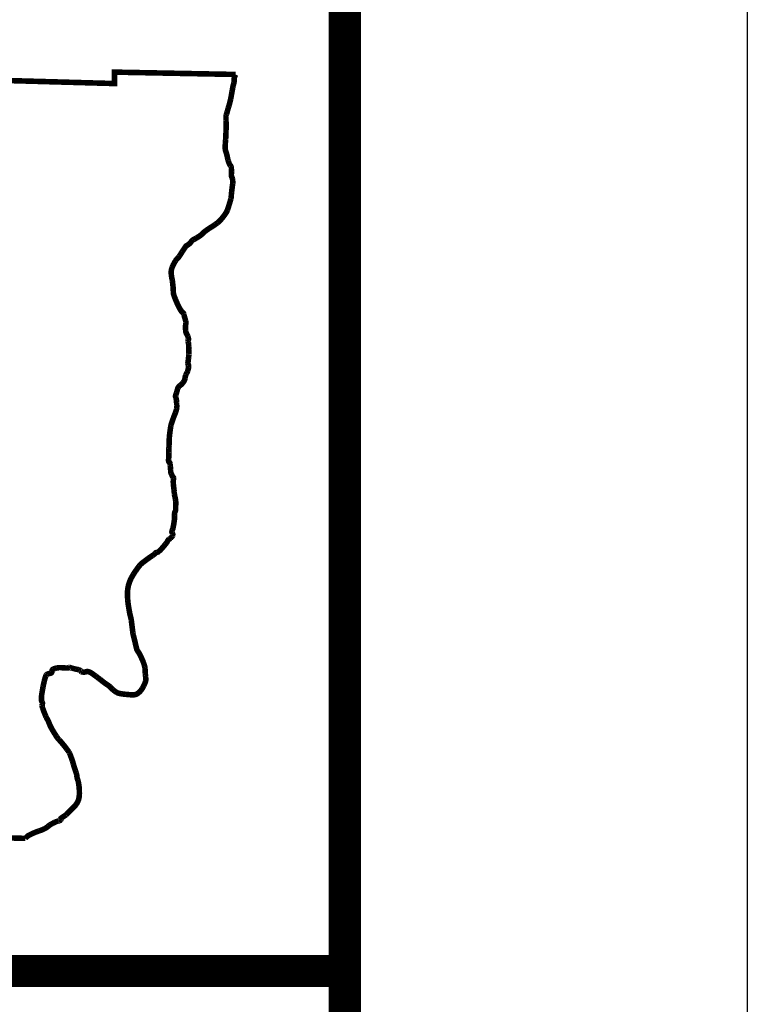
# Model space of a CAD drawing. Extents: x 0.5 to 9, y 0.5 to 11.5.
# Tile 138 of 139: x 8.1 to 9, y 1.7 to 2.9. Entities that reach past the tile are written whole.
import ezdxf

# ---------------------------------------------------------------- set-up
doc = ezdxf.new("R2010")
doc.units = 0
doc.header["$MEASUREMENT"] = 0
doc.layers.get('DEFPOINTS').update_dxf_attribs({"linetype": 'CONTINUOUS'})
doc.layers.add('BELMONT-BORDER', color=5, linetype='CONTINUOUS')
doc.layers.add('BORDER', color=7, linetype='CONTINUOUS')

msp = doc.modelspace()

# ---------------------------------------------------------------- linework, layer by layer
at = {"layer": 'BELMONT-BORDER', "color": 5, "const_width": 0.00691}
for points in [[(7.1224, 1.9452), (7.1312, 2.8806), (7.3985, 2.8832), (7.3986, 2.8731), (8.2139, 2.8502), (8.2139, 2.8644), (8.3643, 2.8615)], [(7.1224, 1.9452), (7.3825, 1.9413), (7.3824, 1.9378), (7.6414, 1.9306), (7.6412, 1.9255), (8.1029, 1.9116)]]:
    msp.add_lwpolyline(points, dxfattribs=at)
msp.add_lwpolyline([(8.1029, 1.9116, -0.027189), (8.1059, 1.9145, -0.060647), (8.1074, 1.9155, -0.007673), (8.1128, 1.9181, -0.014718), (8.1157, 1.9193, -0.01568), (8.1204, 1.921, 0.021974), (8.1237, 1.9222, 0.01914), (8.1266, 1.9236, 0.020163), (8.1293, 1.9251, 0.046901), (8.1316, 1.9269, -0.048228), (8.1339, 1.9286, -0.015167), (8.1363, 1.9299, -0.012679), (8.1391, 1.9314, -0.013663), (8.1419, 1.9326, -0.02138), (8.1437, 1.9332, -0.05534), (8.1444, 1.9334, 0.045428), (8.1454, 1.9335, 0.087345), (8.1462, 1.9339, 0.072786), (8.1471, 1.9347, 0.307094), (8.1471, 1.9358, -0.385597), (8.1473, 1.9367, -0.016554), (8.1484, 1.9374, 0.011553), (8.1499, 1.9384, 0.001763), (8.1534, 1.9408, 0.027016), (8.1537, 1.941, 0.025438), (8.1546, 1.9419, -0.007654), (8.1578, 1.9452, -0.004), (8.1611, 1.9484, 0.004594), (8.1639, 1.9512, 0.031836), (8.1652, 1.9527, 0.019596), (8.1671, 1.9554, 0.056805), (8.1687, 1.9585, 0.048954), (8.1697, 1.9624, 0.021759), (8.1701, 1.9662, 0.026031), (8.1701, 1.9694, 0.009518), (8.1699, 1.974, 0.014651), (8.1696, 1.9769, 0.009366), (8.1691, 1.9802, 0.013206), (8.1686, 1.9826, 0.03267), (8.168, 1.9847, -0.03167), (8.1673, 1.9869, -0.053113), (8.167, 1.9893, 0.071277), (8.1667, 1.9911, 0.011456), (8.1661, 1.9931, -0.009952), (8.1653, 1.9955, -0.000593), (8.1641, 1.9993, -0.001234), (8.1635, 2.0011, -0.007027), (8.1626, 2.0041, 0.008364), (8.1617, 2.0072, 0.009438), (8.1613, 2.0084, 0.002424), (8.1597, 2.013, 0.008591), (8.1582, 2.0169, 0.024998), (8.1576, 2.0181, 0.029593), (8.1571, 2.0191, 0.009561), (8.1551, 2.0218, 0.00659), (8.1521, 2.0258, 0.005725), (8.1484, 2.0303, 0.025418), (8.145, 2.0341, -0.041201), (8.1429, 2.0365, -0.010334), (8.1417, 2.0383, -0.006004), (8.1396, 2.0415, -0.002577), (8.1376, 2.0448, -0.005027), (8.1366, 2.0465, -0.010778), (8.1356, 2.0483, -0.006755), (8.1341, 2.0512, -0.026193), (8.1327, 2.0544, 0.024118), (8.1312, 2.058, 0.024659), (8.1299, 2.0604, -0.029474), (8.1288, 2.0624, -0.01329), (8.1282, 2.0639, -0.003619), (8.126, 2.0694, -0.008941), (8.1242, 2.0744, -0.035451), (8.1239, 2.0757, -0.047726), (8.1238, 2.0764, -0.028194), (8.1239, 2.0777, -0.050767), (8.124, 2.0783, 0.043429), (8.1242, 2.0791, 0.169461), (8.1238, 2.0812, -0.125602), (8.123, 2.0838, -0.023889), (8.1231, 2.0884, -0.025191), (8.1237, 2.0928, -0.002566), (8.1247, 2.0984, -0.005897), (8.1251, 2.1008, -0.002521), (8.1256, 2.1031, -0.001587), (8.1264, 2.1068, -0.014498), (8.1275, 2.1108, -0.019211), (8.1285, 2.1138, -0.045025), (8.1289, 2.1148, -0.074498), (8.1294, 2.1154, -0.091847), (8.13, 2.1157, -0.024989), (8.1324, 2.1165, -0.0355), (8.1333, 2.1167, 0.032987), (8.1343, 2.1169, 0.355789), (8.136, 2.1192, -0.301463), (8.1377, 2.1221, -0.027673), (8.14, 2.123, -0.04783), (8.1414, 2.1234, -0.012499), (8.1446, 2.1238, -0.029377), (8.1459, 2.1239, -0.0053), (8.1486, 2.1238, -0.007093), (8.1506, 2.1237, -0.006909), (8.1518, 2.1236, 0.006688), (8.1531, 2.1235, 0.027636), (8.1546, 2.1235, 0.022267), (8.1565, 2.1237, 0.114605), (8.1574, 2.124, -0.19293), (8.1579, 2.1242, -0.039353), (8.159, 2.1239, 0.018684), (8.1612, 2.1232, 0.000478), (8.164, 2.1225, 0.000913), (8.1655, 2.1221, 0.013276), (8.1671, 2.1218, -0.010729), (8.1691, 2.1214, -0.059888), (8.1705, 2.1208, -0.056279), (8.1718, 2.12, -0.16601), (8.1722, 2.1193, 0.203206), (8.1725, 2.1188, 0.088737), (8.1729, 2.1187, 0.020489), (8.1746, 2.1184, 0.116383), (8.1784, 2.1188, -0.159469), (8.1813, 2.1189, -0.045688), (8.1838, 2.1179, -0.04113), (8.1864, 2.1163, -0.000286), (8.1903, 2.1135, -0.000706), (8.1918, 2.1123, -0.000066), (8.1945, 2.1103, -0.000158), (8.1956, 2.1095, -0.00893), (8.198, 2.1076, 0.005962), (8.2016, 2.1048, 0.027809), (8.204, 2.1032, -0.027265), (8.2065, 2.1015, -0.044849), (8.2084, 2.0998, 0.028342), (8.2113, 2.097, 0.019742), (8.2141, 2.0947, 0.029396), (8.2162, 2.0933, 0.050212), (8.219, 2.0921, 0.047744), (8.2222, 2.0914, 0.003357), (8.2253, 2.091, 0.004248), (8.2279, 2.0907, 0.001817), (8.2304, 2.0905, 0.001475), (8.2336, 2.0902, 0.020128), (8.2355, 2.0901, 0.014005), (8.2382, 2.0902, 0.09276), (8.2407, 2.0908, 0.066622), (8.2436, 2.0926, 0.046025), (8.2463, 2.0953, 0.047916), (8.2484, 2.0983, 0.009894), (8.2501, 2.1014, 0.013551), (8.2512, 2.1038, 0.013686), (8.2523, 2.1067, 0.052589), (8.2525, 2.1075, 0.040966), (8.2526, 2.1088, 0.017057), (8.2525, 2.1122, 0.001199), (8.2522, 2.1147, -0.001281), (8.252, 2.1172, -0.005261), (8.2518, 2.1207, 0.00648), (8.2516, 2.1236, 0.048004), (8.2511, 2.1259, 0.021921), (8.2495, 2.1309, 0.011883), (8.2481, 2.1342, 0.007665), (8.2458, 2.1392, 0.047548), (8.2426, 2.1445, -0.098302), (8.2413, 2.1473, -0.003042), (8.2406, 2.15, 0.001508), (8.2393, 2.1556, 0.002273), (8.237, 2.1649, -0.016335), (8.2367, 2.1662, -0.017979), (8.2365, 2.1678, 0.003529), (8.2355, 2.1759, 0.000332), (8.2348, 2.1815, 0.00134), (8.2346, 2.1829, 0.03273), (8.2341, 2.1857, -0.015907), (8.2327, 2.1915, -0.00671), (8.232, 2.1954, -0.004072), (8.2309, 2.202, -0.020844), (8.2302, 2.2079, -0.015708), (8.2299, 2.2158, -0.031479), (8.2302, 2.2214, -0.034275), (8.2312, 2.2265, -0.030227), (8.2328, 2.2313, -0.030822), (8.2349, 2.2359, -0.013653), (8.2371, 2.2397, -0.0113), (8.24, 2.2441, -0.018226), (8.2448, 2.2507, -0.044745), (8.2471, 2.2531, -0.016582), (8.2497, 2.2552, -0.006726), (8.2563, 2.2601, -0.012642), (8.261, 2.2633, 0.026773), (8.2631, 2.2649, 0.056474), (8.2636, 2.2654, -0.039177), (8.2643, 2.2662, -0.150164), (8.2665, 2.2673, 0.138713), (8.2688, 2.2683, 0.024337), (8.2711, 2.2705, 0.015887), (8.2743, 2.2741, 0.004972), (8.277, 2.2774, 0.009204), (8.2785, 2.2792, 0.060016), (8.2797, 2.2813, -0.08562), (8.2806, 2.2827, -0.066961), (8.2816, 2.2836, 0.042669), (8.2833, 2.2848, 0.016435), (8.2845, 2.286, 0.022735), (8.2853, 2.2869, 0.087723), (8.2858, 2.2876, 0.048764), (8.2861, 2.2892, 0.212054), (8.2856, 2.2912, -0.219963), (8.2851, 2.2931, -0.060601), (8.2857, 2.2952, 0.050495), (8.2865, 2.2976, 0.014654), (8.2876, 2.3038, 0.017513), (8.2883, 2.309, 0.040704), (8.2883, 2.3126, -0.049596), (8.2883, 2.3156, -0.095824), (8.2892, 2.3183, 0.123104), (8.2898, 2.3205, 0.003746), (8.2898, 2.3226, -0.003374), (8.2898, 2.3249, -0.002371), (8.2899, 2.3283, 0.005253), (8.2899, 2.3298, 0.025645), (8.2898, 2.3307, 0.009099), (8.2895, 2.3331, 0.032349), (8.2888, 2.3366, -0.038866), (8.2882, 2.3395, -0.005633), (8.288, 2.3423, 0.004278), (8.2876, 2.3459, 0.003884), (8.2872, 2.3492, -0.004622), (8.2869, 2.352, -0.022474), (8.2868, 2.3532, -0.008176), (8.2868, 2.3565, -0.086091), (8.2871, 2.3583, 0.125731), (8.2873, 2.3595, 0.162565), (8.2867, 2.3606, -0.089351), (8.2855, 2.3624, -0.020283), (8.2839, 2.3661, -0.061517), (8.2836, 2.3674, -0.009183), (8.2835, 2.3697, 0.005713), (8.2832, 2.3735, 0.002097), (8.2829, 2.3759, 0.003018), (8.2828, 2.3775, 0.196239), (8.2818, 2.3794, -0.213414), (8.2809, 2.3812, -0.045892), (8.281, 2.3834, 0.034221), (8.2812, 2.3865, 0.009733), (8.2812, 2.3918, -0.020769), (8.2812, 2.3943, -0.00839), (8.2813, 2.3967, 0.00644), (8.2816, 2.3999, 0.013169), (8.2817, 2.4059, -0.019115), (8.2819, 2.4101, -0.008961), (8.2821, 2.4125, -0.00333), (8.2829, 2.4189, -0.004058), (8.2836, 2.4237, -0.016391), (8.2838, 2.4249, -0.019794), (8.2842, 2.4263, -0.009075), (8.2851, 2.4292, -0.003026), (8.2866, 2.4335, -0.006949), (8.2873, 2.4353, -0.002766), (8.2878, 2.4366, 0.000844), (8.2883, 2.4379, 0.005211), (8.2896, 2.4413, 0.006616), (8.2905, 2.444, 0.037068), (8.291, 2.4461, 0.048072), (8.2912, 2.4477, 0.007704), (8.2911, 2.4496, 0.003539), (8.2909, 2.4538, 0.000724), (8.2908, 2.4548, 0.000448), (8.2907, 2.4564, 0.078307), (8.2898, 2.4601, -0.158146), (8.2897, 2.4621, -0.01793), (8.29, 2.4631, 0.008544), (8.2907, 2.4654, 0.006412), (8.2917, 2.4688, -0.010214), (8.2923, 2.4709, -0.055155), (8.2928, 2.472, -0.038278), (8.2938, 2.4735, -0.084483), (8.295, 2.4746, 0.057731), (8.297, 2.4762, 0.034881), (8.2992, 2.4788, 0.049899), (8.3005, 2.4809, 0.081597), (8.3014, 2.484, -0.072183), (8.3023, 2.4877, -0.01907), (8.3035, 2.49, 0.02749), (8.3042, 2.4917, 0.017489), (8.3048, 2.4932, 0.011891), (8.3054, 2.4955, 0.037694), (8.3058, 2.4977, 0.042798), (8.3058, 2.4997, 0.147885), (8.3053, 2.5011, -0.194316), (8.3049, 2.5023, -0.002644), (8.3052, 2.5046, 0.001533), (8.3057, 2.5086, 0.000167), (8.3062, 2.5131, 0.002446), (8.3063, 2.5134, 0.058399), (8.3062, 2.5148, -0.028804), (8.306, 2.5176, -0.008123), (8.3061, 2.5201, 0.009336), (8.3061, 2.5227, 0.009851), (8.306, 2.524, 0.005039), (8.3058, 2.5266, 0.063836), (8.3055, 2.5283, -0.062086), (8.3051, 2.53, -0.155581), (8.3055, 2.5314, 0.162501), (8.3057, 2.5327, 0.039146), (8.3055, 2.5337, 0.019266), (8.3049, 2.5358, 0.051338), (8.3036, 2.5385, -0.063951), (8.3026, 2.5407, -0.050097), (8.3022, 2.5429, -0.023551), (8.302, 2.5478, -0.064423), (8.3025, 2.5518, 0.133949), (8.3025, 2.5538, 0.000137), (8.3023, 2.5547, 0.000035), (8.3013, 2.5581, 0.000059), (8.2999, 2.563, 0.000313), (8.2997, 2.564, 0.1759), (8.2987, 2.5653, -0.099608), (8.2967, 2.5674, -0.007684), (8.295, 2.5701, -0.016767), (8.2943, 2.5713, -0.005872), (8.293, 2.5739, -0.006046), (8.2918, 2.5765, -0.006159), (8.291, 2.5783, -0.002978), (8.2894, 2.5822, -0.018533), (8.2875, 2.5871, -0.044957), (8.287, 2.5892, -0.029655), (8.2868, 2.592, 0.017705), (8.2866, 2.5966, 0.002412), (8.2861, 2.6013, 0.004295), (8.2858, 2.6039, 0.030338), (8.2854, 2.6065, -0.01961), (8.2846, 2.6106, -0.034839), (8.2842, 2.6147, -0.044435), (8.2844, 2.6179, -0.052647), (8.2853, 2.6214, -0.032742), (8.2877, 2.6266, -0.006896), (8.2892, 2.6292, -0.018536), (8.2898, 2.6302, -0.055063), (8.2922, 2.6329, 0.060634), (8.2942, 2.6354, 0.004094), (8.2956, 2.6375, -0.002517), (8.2978, 2.641, -0.002667), (8.3009, 2.6457, -0.007271), (8.302, 2.6474, -0.122024), (8.3037, 2.6489, 0.067961), (8.307, 2.6512, 0.058401), (8.3094, 2.654, -0.093443), (8.311, 2.6556, -0.044105), (8.313, 2.6567, 0.03269), (8.3157, 2.6582, 0.008987), (8.3199, 2.6609, 0.020323), (8.3216, 2.6622, 0.038931), (8.3234, 2.6639, -0.039161), (8.3252, 2.6656, -0.012183), (8.3281, 2.6678, -0.011703), (8.3312, 2.6699, -0.009097), (8.3337, 2.6715, 0.007942), (8.3365, 2.6733, 0.011581), (8.3388, 2.6749, 0.008333), (8.342, 2.6772, 0.040823), (8.3446, 2.6796, 0.022202), (8.3488, 2.6845, 0.028135), (8.3527, 2.6901, 0.055127), (8.3542, 2.6933, 0.005018), (8.3552, 2.6964, 0.003509), (8.3566, 2.7008, 0.002576), (8.3584, 2.7068, 0.021431), (8.3585, 2.7075, 0.042111), (8.3588, 2.7099, -0.02204), (8.3592, 2.7144, -0.000345), (8.3597, 2.7188, -0.000454), (8.3601, 2.7222, -0.003055), (8.3604, 2.7244, 0.003074), (8.3607, 2.7265, 0.046227), (8.3607, 2.728, 0.021537), (8.3604, 2.7313, 0.074331), (8.3596, 2.7338, -0.091163), (8.359, 2.7359, -0.038585), (8.359, 2.738, 0.024519), (8.3591, 2.7412, 0.01373), (8.3589, 2.7452, 0.038329), (8.3587, 2.7466, 0.119853), (8.3577, 2.7484, -0.086595), (8.3563, 2.7507, -0.010577), (8.3552, 2.7539, -0.018129), (8.3546, 2.7558, -0.016431), (8.354, 2.7586, 0.013009), (8.3532, 2.7622, 0.035361), (8.3521, 2.7657, -0.055809), (8.3515, 2.768, -0.036436), (8.3513, 2.7701, -0.017567), (8.3514, 2.7746, -0.003901), (8.3517, 2.7789, 0.007515), (8.3519, 2.7812, 0.000808), (8.3521, 2.7856, -0.000521), (8.3523, 2.7901, -0.001751), (8.3524, 2.7936, 0.003697), (8.3526, 2.7971, 0.029137), (8.3526, 2.799, -0.011245), (8.3523, 2.8039, -0.010117), (8.3523, 2.8096, -0.053041), (8.3524, 2.8107, -0.035791), (8.3529, 2.8122, 0.021189), (8.3537, 2.8148, 0.000995), (8.3551, 2.8198, 0.001659), (8.356, 2.8227, 0.003277), (8.3575, 2.8284, 0.009095), (8.358, 2.8304, 0.009058), (8.3584, 2.8325, 0.002443), (8.3598, 2.8403, 0.002868), (8.3603, 2.843, -0.002647), (8.3608, 2.8457, -0.033092), (8.3614, 2.8484, 0.027125), (8.3622, 2.8516, 0.05683), (8.3624, 2.8533, -0.030831), (8.3625, 2.8564, -0.063579), (8.3629, 2.8584, -0.039453), (8.3643, 2.8615)], format="xyb", dxfattribs=at)
at = {"layer": 'BORDER', "const_width": 0.04}
msp.add_lwpolyline([(1, 1), (1, 11), (8.5, 11), (8.5, 1)], close=True, dxfattribs=at)
msp.add_lwpolyline([(1, 1.7467), (8.5, 1.7467)], dxfattribs=at)
at = {"layer": 'DEFPOINTS', "color": 3, "ltscale": 2}
msp.add_lwpolyline([(0.5, 0.5), (0.5, 11.5), (9, 11.5), (9, 0.5)], close=True, dxfattribs=at)

doc.saveas('drawing.dxf')
